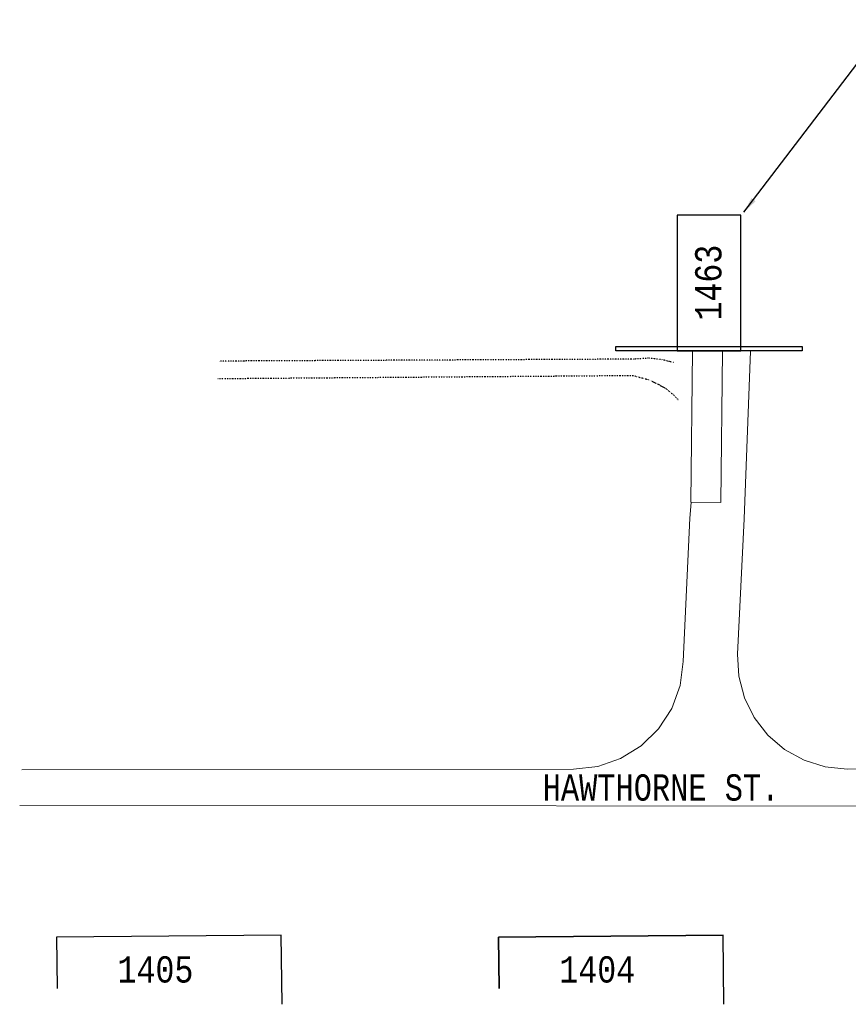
# Model space of a CAD drawing. Header units: inches. Extents: x 37650 to 41907, y 59928 to 61873.
# Tile 1 of 9: x 38889 to 39267, y 60221 to 60670. Entities that reach past the tile are written whole.
import ezdxf
from ezdxf.enums import TextEntityAlignment as Align

# ---------------------------------------------------------------- set-up
doc = ezdxf.new("R2010")
doc.units = ezdxf.units.IN
doc.header["$MEASUREMENT"] = 0
doc.linetypes.add('DOT', pattern=[0.25, 0, -0.25])
for name, color, linetype, lineweight in [('11', 7, 'Continuous', 0), ('14', 7, 'Continuous', 0), ('23', 7, 'Continuous', 0)]:
    doc.layers.add(name, color=color, linetype=linetype, lineweight=lineweight)
for name, color, linetype in [('12', 7, 'Continuous'), ('21', 5, 'Continuous'), ('c-text', 6, 'Continuous')]:
    doc.layers.add(name, color=color, linetype=linetype)
doc.styles.add('MONOTXT', font='MONOTXT', dxfattribs={"height": 0.2})
doc.dimstyles.get("Standard").update_dxf_attribs({"dimtxt": 0.18, "dimasz": 0.18, "dimexe": 0.18, "dimexo": 0.0625, "dimgap": 0.09, "dimtad": 0, "dimtih": 1, "dimtoh": 1, "dimdec": 4, "dimzin": 0, "dimdsep": 46, "dimtxsty": 'Standard', "dimcen": 0.09, "dimadec": 0, "dimazin": 0, "dimtfac": 1, "dimtdec": 4, "dimtofl": 0, "dimtmove": 0, "dimatfit": 3, "dimfxl": 0, "dimtolj": 1, "dimtzin": 0, "dimarcsym": 0})

msp = doc.modelspace()

# ---------------------------------------------------------------- linework, layer by layer
at = {"layer": '11', "color": 1, "linetype": 'Continuous'}
for p, q in [((39222.77, 60518.91, -9562.6), (39219.84, 60442.45, -9562.6)), ((39195.67, 60449.83, -9562.6), (39195.09, 60442.71, -9562.6)), ((39195.09, 60442.71, -9562.6), (39192.06, 60377.27, -9562.6)), ((39219.84, 60442.45, -9562.6), (39216.87, 60380.58, -9562.6)), ((39266.97, 60328.2, -9562.6), (39377.75, 60328.52, -9562.6))]:
    msp.add_line(p, q, dxfattribs=at)
at = {"layer": '11', "color": 1, "linetype": 'Continuous', "elevation": -9562.6}
for points in [[(39196.27, 60519.06), (39195.61, 60449.92), (39209.23, 60449.79), (39210.05, 60518.97)], [(39142.06, 60328.08), (39153.06, 60329.33), (39163.53, 60332.95), (39172.97, 60338.77), (39180.84, 60346.52), (39186.84, 60355.83), (39190.66, 60366.27), (39192.06, 60377.27)], [(39266.97, 60328.2), (39256.91, 60329.2), (39247.25, 60332.2), (39238.37, 60337.08), (39230.69, 60343.64), (39224.47, 60351.64), (39220, 60360.7), (39217.44, 60370.52), (39216.87, 60380.58)]]:
    msp.add_lwpolyline(points, dxfattribs=at)
at = {"layer": '11', "color": 1, "linetype": 'Continuous', "elevation": -9562.6, "flags": 128}
for points in [[(38890.26, 60327.77), (39142.06, 60328.08)], [(38889.31, 60311.52), (39379.05, 60311.19)]]:
    msp.add_lwpolyline(points, dxfattribs=at)
at = {"layer": '12', "color": 2, "linetype": 'DOT', "elevation": -9562.6}
for points in [[(39187.6, 60513.73), (39182.42, 60515.01), (39176.57, 60515.71), (39169.36, 60515.25), (38980.07, 60514.35)], [(38979.79, 60506.4), (39168.97, 60507.83), (39176.17, 60505.94), (39180.03, 60504.12), (39183.94, 60502.03), (39187.76, 60498.88), (39189.72, 60496.8)]]:
    msp.add_lwpolyline(points, dxfattribs=at)
at = {"layer": '21', "color": 4, "linetype": 'Continuous'}
for p, q in [((39009.06, 60220.81, -9562.6), (39008.65, 60252.32, -9562.6)), ((39107.73, 60251.42, -9562.6), (39210.24, 60252.32, -9562.6)), ((39108.03, 60228.02, -9562.6), (39107.73, 60251.42, -9562.6)), ((39210.65, 60220.81, -9562.6), (39210.24, 60252.32, -9562.6))]:
    msp.add_line(p, q, dxfattribs=at)
at = {"layer": '21', "color": 4, "linetype": 'Continuous', "elevation": -9562.6}
for points in [[(39246.3, 60519.08), (39161.26, 60519.08), (39161.26, 60521.08), (39246.3, 60521.08), (39246.3, 60519.08)], [(39009.06, 60220.81), (39008.65, 60252.32), (38906.14, 60251.42), (38906.44, 60228.02)], [(39210.65, 60220.81), (39210.24, 60252.32), (39107.73, 60251.42), (39108.03, 60228.02)]]:
    msp.add_lwpolyline(points, dxfattribs=at)

# ---------------------------------------------------------------- texts
at = {"layer": '14', "color": 30, "linetype": 'Continuous', "style": 'MONOTXT', "width": 0.800016}
msp.add_text('HAWTHORNE ST.', height=12, dxfattribs=at).set_placement((39181.97, 60319.77, -9562.6), align=Align.MIDDLE)
at = {"layer": '23', "color": 3, "linetype": 'Continuous', "style": 'MONOTXT', "width": 0.833333}
msp.add_text('1463', height=12, rotation=90, dxfattribs=at).set_placement((39203.53, 60550.17, -9562.6), align=Align.MIDDLE)
for s, p in [('1405', (38951.26, 60236.74, -9562.6)), ('1404', (39152.85, 60236.74, -9562.6))]:
    msp.add_text(s, height=12, dxfattribs=at).set_placement(p, align=Align.MIDDLE)

# ---------------------------------------------------------------- meshes
at = {"layer": '21', "color": 4, "linetype": 'Continuous'}
mesh = msp.add_polyface(dxfattribs=at)
corners = [(39218.3, 60580.91, -9562.6), (39189.26, 60580.91, -9562.6), (39189.26, 60519.08, -9562.6), (39218.3, 60519.08, -9562.6)]
mesh.append_faces([[corners[k] for k in face] for face in [(0, 1, 2, 3)]], dxfattribs={"color": 4})

# ---------------------------------------------------------------- leaders
at = {"layer": 'c-text', "annotation_type": 0, "has_hookline": 1, "hookline_direction": 0, "text_width": 52.5}
msp.add_leader([(39219.8, 60582.31, -4774), (39286.21, 60669.45, -4774), (39306.72, 60670.18, -4774)], dimstyle='Standard', override={"dimscale": 40, "dimgap": 0.09, "dimtad": 0, "dimpost": "'"}, dxfattribs=at)

doc.saveas('drawing.dxf')
